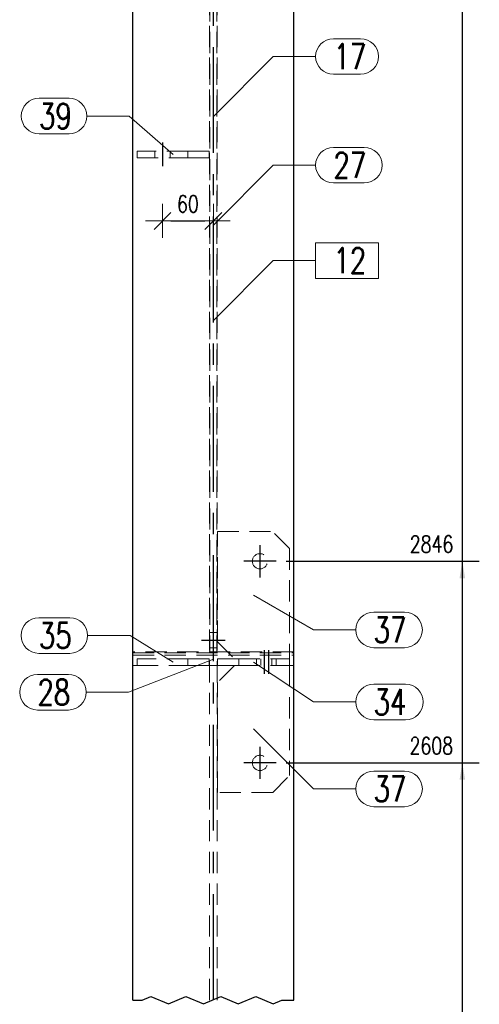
# Model space of a CAD drawing. Header units: millimetres. Extents: x 2097 to 3301, y 14853 to 15503.
# Tile 16 of 97: x 2602 to 2656, y 14968 to 15084. Entities that reach past the tile are written whole.
import ezdxf

# ---------------------------------------------------------------- set-up
doc = ezdxf.new("R2010")
doc.units = ezdxf.units.MM
doc.header["$LTSCALE"] = 10
doc.linetypes.add('HIDDEN', pattern=[0.375, 0.25, -0.125])
doc.linetypes.add('MITTE', pattern=[2, 1.25, -0.25, 0.25, -0.25])
doc.layers.get('Defpoints').update_dxf_attribs({"color": 1})
for name, color, linetype, lineweight in [('PS_DIM', 4, 'Continuous', 13), ('PS_Hidden', 2, 'HIDDEN', 9), ('PS_Pos', 1, 'Continuous', 15), ('PS_SOLID', 7, 'Continuous', 30)]:
    doc.layers.add(name, color=color, linetype=linetype, lineweight=lineweight)
doc.layers.add('PS_MID', color=5, linetype='MITTE')
doc.layers.add('PS_SHAPE', color=3, linetype='Continuous')
doc.styles.add('simplex', font='simplex.shx', dxfattribs={"width": 0.75})
doc.dimstyles.new('1_10_GŁ_DS1-LS10', dxfattribs={"dimtxt": 2, "dimasz": 2, "dimexe": 2, "dimexo": 5, "dimgap": 1, "dimtad": 1, "dimjust": 4, "dimdec": 0, "dimlfac": 10, "dimtxsty": 'simplex', "dimblk1": 'NONE', "dimsah": 1, "dimcen": 2, "dimclrd": 256, "dimclre": 256, "dimclrt": 3, "dimadec": 1, "dimazin": 0, "dimtfac": 1, "dimtdec": 0, "dimtmove": 2, "dimatfit": 3, "dimfxl": 1, "dimarcsym": 0})
doc.dimstyles.new('1_10_PRZ', dxfattribs={"dimtxt": 2, "dimasz": 1, "dimexe": 2, "dimexo": 5, "dimgap": 1, "dimtad": 1, "dimdec": 0, "dimlfac": 10, "dimtxsty": 'simplex', "dimblk": 'dimznak', "dimcen": 2, "dimse1": 1, "dimse2": 1, "dimclrt": 3, "dimadec": 1, "dimazin": 0, "dimtfac": 1, "dimtdec": 0, "dimtix": 1, "dimtmove": 2, "dimatfit": 3, "dimldrblk": 'dim-grot', "dimfxl": 1, "dimarcsym": 0})

# ---------------------------------------------------------------- blocks, each defined once
blk = doc.blocks.new('dimznak')
at = {"color": 0}
for points in [[(0, 2), (0, -2)], [(-2, 0), (2, 0)]]:
    blk.add_lwpolyline(points, dxfattribs=at)
at = {"color": 2}
blk.add_lwpolyline([(1, 1), (-1, -1)], dxfattribs=at)
blk = doc.blocks.new('*D221')
at = {"layer": 'Defpoints', "color": 0, "transparency": 16777216}
for p in [(2618.42, 15066.87), (2624.42, 15066.05), (2624.42, 15060.42)]:
    blk.add_point(p, dxfattribs=at)
at = {"layer": 'PS_DIM', "color": 0, "lineweight": -2, "transparency": 16777216}
blk.add_line((2619.42, 15060.42), (2623.42, 15060.42), dxfattribs=at)
at = {"layer": 'PS_DIM', "color": 0, "lineweight": -2, "transparency": 16777216, "rotation": 180}
blk.add_blockref('dimznak', (2618.42, 15060.42), dxfattribs=at)
at = {"layer": 'PS_DIM', "color": 0, "lineweight": -2, "transparency": 16777216}
blk.add_blockref('dimznak', (2624.42, 15060.42), dxfattribs=at)
at = {"layer": 'PS_DIM', "color": 3, "transparency": 16777216, "insert": (2621.42, 15062.42), "char_height": 2, "attachment_point": 5, "style": 'simplex'}
blk.add_mtext('60', dxfattribs=at)
blk = doc.blocks.new('dim-grot')
blk.add_hatch(color=256).paths.add_polyline_path([(0, 0), (-2, 0.5), (-2, -0.5)])
blk.add_lwpolyline([(0, 0), (-2, 0.5), (-2, -0.5), (0, 0)])
blk = doc.blocks.new('*D303')
at = {"layer": 'Defpoints', "color": 0, "transparency": 16777216}
for p in [(2628.02, 14996.45), (2653.8, 14996.45), (2633.92, 14919.15)]:
    blk.add_point(p, dxfattribs=at)
at = {"layer": 'PS_DIM', "lineweight": -2, "transparency": 16777216}
for p, q in [((2633.02, 14996.45), (2655.8, 14996.45)), ((2653.8, 14919.15), (2653.8, 14994.45)), ((2638.92, 14919.15), (2655.8, 14919.15))]:
    blk.add_line(p, q, dxfattribs=at)
at = {"layer": 'PS_DIM', "transparency": 16777216}
blk.add_solid([(2653.47, 14994.45), (2654.13, 14994.45), (2653.8, 14996.45)], dxfattribs=at)
at = {"layer": 'PS_DIM', "color": 3, "transparency": 16777216, "insert": (2650.14, 14998.47), "char_height": 2, "attachment_point": 5, "rotation": 0.0573, "style": 'simplex'}
blk.add_mtext('2608', dxfattribs=at)
blk = doc.blocks.new('_None')
blk = doc.blocks.new('*D304')
at = {"layer": 'Defpoints', "color": 0, "transparency": 16777216}
for p in [(2628.02, 15020.25), (2653.8, 15020.25), (2633.92, 14919.15)]:
    blk.add_point(p, dxfattribs=at)
at = {"layer": 'PS_DIM', "lineweight": -2, "transparency": 16777216}
for p, q in [((2633.02, 15020.25), (2655.8, 15020.25)), ((2653.8, 14919.15), (2653.8, 15018.25)), ((2638.92, 14919.15), (2655.8, 14919.15))]:
    blk.add_line(p, q, dxfattribs=at)
at = {"layer": 'PS_DIM', "transparency": 16777216}
blk.add_solid([(2653.47, 15018.25), (2654.13, 15018.25), (2653.8, 15020.25)], dxfattribs=at)
at = {"layer": 'PS_DIM', "color": 3, "transparency": 16777216, "insert": (2650.17, 15022.27), "char_height": 2, "attachment_point": 5, "rotation": 0.0573, "style": 'simplex'}
blk.add_mtext('2846', dxfattribs=at)
blk = doc.blocks.new('*D305')
at = {"layer": 'Defpoints', "color": 0, "transparency": 16777216}
for p in [(2618.78, 15179), (2653.8, 15179), (2633.92, 14919.15)]:
    blk.add_point(p, dxfattribs=at)
at = {"layer": 'PS_DIM', "lineweight": -2, "transparency": 16777216}
for p, q in [((2623.78, 15179), (2655.8, 15179)), ((2653.8, 14919.15), (2653.8, 15177)), ((2638.92, 14919.15), (2655.8, 14919.15))]:
    blk.add_line(p, q, dxfattribs=at)
at = {"layer": 'PS_DIM', "transparency": 16777216}
blk.add_solid([(2653.47, 15177), (2654.13, 15177), (2653.8, 15179)], dxfattribs=at)
at = {"layer": 'PS_DIM', "color": 3, "transparency": 16777216, "insert": (2650.14, 15181.02), "char_height": 2, "attachment_point": 5, "rotation": 0.0573, "style": 'simplex'}
blk.add_mtext('4433', dxfattribs=at)
blk = doc.blocks.new('*X696')
at = {"color": 1}
for p, q in [((2614.92, 14968.45), (2616.03, 14968.45)), ((2616.03, 14968.45), (2617.06, 14968.89)), ((2617.06, 14968.89), (2619.12, 14968.02)), ((2619.12, 14968.02), (2621.18, 14968.89)), ((2621.18, 14968.89), (2623.24, 14968.02)), ((2623.24, 14968.02), (2625.3, 14968.89)), ((2625.3, 14968.89), (2627.36, 14968.02)), ((2627.36, 14968.02), (2629.42, 14968.89)), ((2629.42, 14968.89), (2631.47, 14968.02)), ((2631.47, 14968.02), (2632.5, 14968.45)), ((2632.5, 14968.45), (2633.92, 14968.45))]:
    blk.add_line(p, q, dxfattribs=at)
at = {"layer": 'PS_Hidden', "color": 2, "linetype": 'HIDDEN'}
for p, q in [((2623.95, 14968.45), (2623.95, 15176.87)), ((2624.89, 14968.45), (2624.89, 15176.87)), ((2624.02, 15135.23), (2624.02, 15009.45)), ((2624.82, 15135.23), (2624.82, 15009.45)), ((2615.42, 15068.67), (2615.42, 15067.87)), ((2621.42, 15068.67), (2615.42, 15068.67)), ((2617.52, 15067.87), (2617.52, 15068.67)), ((2619.32, 15067.87), (2619.32, 15068.67)), ((2621.42, 15068.67), (2623.92, 15068.67)), ((2621.42, 15067.87), (2621.42, 15068.67)), ((2623.92, 15068.67), (2623.92, 15067.87)), ((2615.42, 15067.87), (2621.42, 15067.87)), ((2623.92, 15067.87), (2621.42, 15067.87)), ((2624.92, 15023.75), (2631.42, 15023.75)), ((2624.92, 15010.75), (2624.92, 15023.75)), ((2633.42, 15021.75), (2631.42, 15023.75)), ((2633.42, 15021.75), (2633.42, 15008.75)), ((2624.82, 15011.85), (2624.02, 15011.85)), ((2624.92, 15010.75), (2626.92, 15008.75)), ((2633.92, 15009.56), (2614.92, 15009.56)), ((2614.92, 15009.45), (2633.92, 15009.45)), ((2614.92, 15009.18), (2633.92, 15009.18)), ((2624.82, 15010.05), (2624.02, 15010.05)), ((2624.82, 15009.45), (2624.02, 15009.45)), ((2614.92, 15007.95), (2615.42, 15007.95)), ((2615.42, 15008.75), (2615.42, 15007.95)), ((2621.42, 15008.75), (2615.42, 15008.75)), ((2615.42, 15007.95), (2621.42, 15007.95)), ((2621.42, 15008.75), (2623.92, 15008.75)), ((2621.42, 15007.95), (2621.42, 15008.75)), ((2623.92, 15007.95), (2621.42, 15007.95)), ((2623.92, 15008.75), (2623.92, 15007.95)), ((2623.92, 15007.95), (2624.92, 15007.95)), ((2624.92, 15007.95), (2624.92, 15008.75)), ((2624.92, 15008.75), (2627.42, 15008.75)), ((2627.42, 15007.95), (2624.92, 15007.95)), ((2626.92, 15007.95), (2624.92, 15005.95)), ((2627.42, 15008.75), (2633.42, 15008.75)), ((2627.42, 15008.75), (2627.42, 15007.95)), ((2627.42, 15007.95), (2633.42, 15007.95)), ((2629.52, 15007.95), (2629.52, 15008.75)), ((2630.02, 15007.95), (2630.02, 15008.75)), ((2631.32, 15007.95), (2631.32, 15008.75)), ((2631.82, 15007.95), (2631.82, 15008.75)), ((2633.42, 15008.75), (2633.42, 15007.95)), ((2633.42, 15007.95), (2633.92, 15007.95)), ((2633.42, 15007.95), (2633.42, 14994.95)), ((2624.92, 14992.95), (2624.92, 15005.95)), ((2631.42, 14992.95), (2633.42, 14994.95)), ((2631.42, 14992.95), (2624.92, 14992.95))]:
    blk.add_line(p, q, dxfattribs=at)
at = {"layer": 'PS_Hidden', "color": 2, "extrusion": (0, 0, -1)}
for centre in [(-2629.92, 15020.25), (-2629.92, 14996.45)]:
    blk.add_circle(centre, 0.9, dxfattribs=at)
at = {"layer": 'PS_MID', "color": 5, "linetype": 'MITTE'}
for p, q in [((2624.42, 14968.45), (2624.42, 15183.18)), ((2618.42, 15069.67), (2618.42, 15066.87)), ((2618.42, 15069.67), (2618.42, 15066.87)), ((2629.92, 15022.15), (2629.92, 15018.35)), ((2631.82, 15020.25), (2628.02, 15020.25)), ((2623.02, 15010.95), (2625.82, 15010.95)), ((2630.42, 15009.75), (2630.42, 15006.95)), ((2630.42, 15009.75), (2630.42, 15006.95)), ((2630.92, 15009.75), (2630.92, 15006.95)), ((2629.92, 14998.35), (2629.92, 14994.55)), ((2631.82, 14996.45), (2628.02, 14996.45))]:
    blk.add_line(p, q, dxfattribs=at)
at = {"layer": 'PS_SOLID', "color": 7, "linetype": 'Continuous'}
for p, q in [((2614.92, 14968.45), (2614.92, 15178.18)), ((2633.92, 14968.45), (2633.92, 15178.18))]:
    blk.add_line(p, q, dxfattribs=at)
blk = doc.blocks.new('*X697')
at = {"color": 1}
for p, q in [((2643.9, 15057.84), (2636.49, 15057.84)), ((2636.49, 15057.84), (2636.49, 15053.64)), ((2643.9, 15053.64), (2643.9, 15057.84)), ((2624.42, 15048.67), (2631.49, 15055.74)), ((2631.49, 15055.74), (2636.49, 15055.74)), ((2636.49, 15053.64), (2643.9, 15053.64))]:
    blk.add_line(p, q, dxfattribs=at)
at = {"color": 30, "style": 'simplex', "width": 0.75}
blk.add_text('12', height=3, dxfattribs=at).set_placement((2638.59, 15054.24))
blk = doc.blocks.new('*X698')
at = {"color": 1}
for p, q in [((2629.17, 15016.25), (2636.24, 15012.15)), ((2643.34, 15014.25), (2646.98, 15014.25)), ((2636.24, 15012.15), (2641.24, 15012.15)), ((2643.34, 15010.05), (2646.98, 15010.05))]:
    blk.add_line(p, q, dxfattribs=at)
for centre, start, end in [((2643.34, 15012.15), 90, 270), ((2646.98, 15012.15), 270, 90)]:
    blk.add_arc(centre, 2.1, start, end, dxfattribs=at)
at = {"color": 2, "style": 'simplex', "width": 0.75}
blk.add_text('37', height=3, dxfattribs=at).set_placement((2643.34, 15010.65))
blk = doc.blocks.new('*X699')
at = {"color": 1}
for p, q in [((2638.59, 15069.1), (2642.23, 15069.1)), ((2624.42, 15059.93), (2631.49, 15067)), ((2631.49, 15067), (2636.49, 15067)), ((2638.59, 15064.9), (2642.23, 15064.9))]:
    blk.add_line(p, q, dxfattribs=at)
for centre, start, end in [((2638.59, 15067), 90, 270), ((2642.23, 15067), 270, 90)]:
    blk.add_arc(centre, 2.1, start, end, dxfattribs=at)
at = {"color": 2, "style": 'simplex', "width": 0.75}
blk.add_text('27', height=3, dxfattribs=at).set_placement((2638.59, 15065.5))
blk = doc.blocks.new('*X700')
at = {"color": 1}
for p, q in [((2624.42, 15008.7), (2614.42, 15004.79)), ((2603.67, 15006.89), (2607.32, 15006.89)), ((2609.42, 15004.79), (2614.42, 15004.79)), ((2603.67, 15002.69), (2607.32, 15002.69))]:
    blk.add_line(p, q, dxfattribs=at)
for centre, start, end in [((2603.67, 15004.79), 90, 270), ((2607.32, 15004.79), 270, 90)]:
    blk.add_arc(centre, 2.1, start, end, dxfattribs=at)
at = {"color": 2, "style": 'simplex', "width": 0.75}
blk.add_text('28', height=3, dxfattribs=at).set_placement((2603.67, 15003.29))
blk = doc.blocks.new('*X701')
at = {"color": 1}
for p, q in [((2603.84, 15013.58), (2607.49, 15013.58)), ((2609.59, 15011.48), (2614.59, 15011.48)), ((2619.67, 15008.35), (2614.59, 15011.48)), ((2603.84, 15009.38), (2607.49, 15009.38))]:
    blk.add_line(p, q, dxfattribs=at)
for centre, start, end in [((2603.84, 15011.48), 90, 270), ((2607.49, 15011.48), 270, 90)]:
    blk.add_arc(centre, 2.1, start, end, dxfattribs=at)
at = {"color": 2, "style": 'simplex', "width": 0.75}
blk.add_text('35', height=3, dxfattribs=at).set_placement((2603.84, 15009.98))
blk = doc.blocks.new('*X702')
at = {"color": 1}
for p, q in [((2629.17, 15008.35), (2636.24, 15003.64)), ((2643.34, 15005.74), (2647.09, 15005.74)), ((2636.24, 15003.64), (2641.24, 15003.64)), ((2643.34, 15001.54), (2647.09, 15001.54))]:
    blk.add_line(p, q, dxfattribs=at)
for centre, start, end in [((2643.34, 15003.64), 90, 270), ((2647.09, 15003.64), 270, 90)]:
    blk.add_arc(centre, 2.1, start, end, dxfattribs=at)
at = {"color": 2, "style": 'simplex', "width": 0.75}
blk.add_text('34', height=3, dxfattribs=at).set_placement((2643.34, 15002.14))
blk = doc.blocks.new('*X703')
at = {"color": 1}
for p, q in [((2603.86, 15074.9), (2607.39, 15074.9)), ((2609.49, 15072.8), (2614.49, 15072.8)), ((2619.67, 15068.27), (2614.49, 15072.8)), ((2603.86, 15070.7), (2607.39, 15070.7))]:
    blk.add_line(p, q, dxfattribs=at)
for centre, start, end in [((2603.86, 15072.8), 90, 270), ((2607.39, 15072.8), 270, 90)]:
    blk.add_arc(centre, 2.1, start, end, dxfattribs=at)
at = {"color": 2, "style": 'simplex', "width": 0.75}
blk.add_text('39', height=3, dxfattribs=at).set_placement((2603.86, 15071.3))
blk = doc.blocks.new('*X704')
at = {"color": 1}
for p, q in [((2638.59, 15081.93), (2641.8, 15081.93)), ((2624.42, 15072.75), (2631.49, 15079.83)), ((2631.49, 15079.83), (2636.49, 15079.83)), ((2638.59, 15077.73), (2641.8, 15077.73))]:
    blk.add_line(p, q, dxfattribs=at)
for centre, start, end in [((2638.59, 15079.83), 90, 270), ((2641.8, 15079.83), 270, 90)]:
    blk.add_arc(centre, 2.1, start, end, dxfattribs=at)
at = {"color": 2, "style": 'simplex', "width": 0.75}
blk.add_text('17', height=3, dxfattribs=at).set_placement((2638.59, 15078.33))
blk = doc.blocks.new('*X705')
at = {"color": 1}
for p, q in [((2629.17, 15000.45), (2636.24, 14993.38)), ((2643.34, 14995.48), (2646.98, 14995.48)), ((2636.24, 14993.38), (2641.24, 14993.38)), ((2643.34, 14991.28), (2646.98, 14991.28))]:
    blk.add_line(p, q, dxfattribs=at)
for centre, start, end in [((2643.34, 14993.38), 90, 270), ((2646.98, 14993.38), 270, 90)]:
    blk.add_arc(centre, 2.1, start, end, dxfattribs=at)
at = {"color": 2, "style": 'simplex', "width": 0.75}
blk.add_text('37', height=3, dxfattribs=at).set_placement((2643.34, 14991.88))

msp = doc.modelspace()

# ---------------------------------------------------------------- block references
at = {"layer": 'PS_Pos'}
for name in ['*X704', '*X703', '*X699', '*X697', '*X698', '*X701', '*X700', '*X702', '*X705']:
    msp.add_blockref(name, (0, 0), dxfattribs=at)
at = {"layer": 'PS_SHAPE', "color": 3}
msp.add_blockref('*X696', (0, 0), dxfattribs=at)

# ---------------------------------------------------------------- dimensions: what is measured, and where the dimension line sits
at = {"layer": 'PS_DIM'}
for base, p2, text, picture, middle in [((2653.8, 15179), (2618.78, 15179), '4433', '*D305', (2650.14, 15181.02)), ((2653.8, 15020.25), (2628.02, 15020.25), '2846', '*D304', (2650.17, 15022.27)), ((2653.8, 14996.45), (2628.02, 14996.45), '2608', '*D303', (2650.14, 14998.47))]:
    dim = msp.add_linear_dim(base=base, p1=(2633.92, 14919.15), p2=p2, angle=90, text=text, dimstyle='1_10_GŁ_DS1-LS10', dxfattribs=at)
    dim.commit()
    dim.dimension.update_dxf_attribs({"geometry": picture, "text_midpoint": middle, "dimtype": 128, "text_rotation": 0.0573})
dim = msp.add_linear_dim(base=(2624.42, 15060.42), p1=(2618.42, 15066.87), p2=(2624.42, 15066.05), dimstyle='1_10_PRZ', dxfattribs=at)
dim.commit()
dim.dimension.update_dxf_attribs({"geometry": '*D221', "text_midpoint": (2621.42, 15062.42)})

doc.saveas('drawing.dxf')
